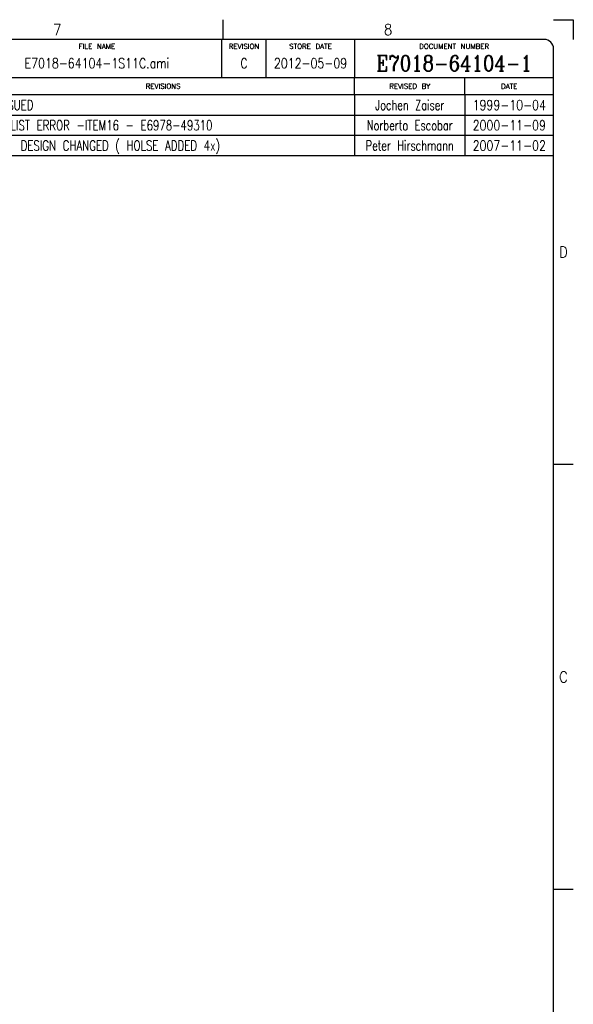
# Model space of a CAD drawing. Header units: inches. Extents: x 0 to 882, y 0 to 559.
# Tile 21 of 21: x 686 to 864, y 243 to 559. Entities that reach past the tile are written whole.
import ezdxf

# ---------------------------------------------------------------- set-up
doc = ezdxf.new("R2010")
doc.units = ezdxf.units.IN
doc.layers.add('1', color=7, linetype='Continuous')
doc.styles.add('CONVERTER_11', font='txt.shx', dxfattribs={"width": 0.9})
doc.styles.add('CONVERTER_14', font='txt.shx', dxfattribs={"width": 1.035})
doc.styles.add('CONVERTER_15', font='txt.shx', dxfattribs={"width": 0.72})
doc.styles.add('CONVERTER_16', font='txt.shx', dxfattribs={"width": 0.81})
doc.styles.add('CONVERTER_17', font='txt.shx', dxfattribs={"width": 0.749})
doc.styles.add('CONVERTER_18', font='complex.shx', dxfattribs={"width": 0.855})

# ---------------------------------------------------------------- blocks, each defined once
blk = doc.blocks.new('Revision_Block', base_point=(660.16, 540.21))
at = {"color": 4, "linetype": 'Continuous'}
for p, q in [((660.16, 534.66), (660.16, 540.21)), ((670.21, 534.66), (670.21, 540.21)), ((793.27, 534.66), (793.27, 540.21)), ((828.77, 534.66), (828.77, 540.21)), ((857.25, 534.66), (660.16, 534.66)), ((660.16, 534.66), (660.16, 528.16)), ((670.21, 534.66), (670.21, 528.16)), ((793.27, 534.66), (793.27, 528.16)), ((828.77, 534.66), (828.77, 528.16)), ((660.16, 528.16), (857.25, 528.16)), ((660.16, 528.16), (660.16, 521.66)), ((670.21, 528.16), (670.21, 521.66)), ((793.27, 528.16), (793.27, 521.66)), ((828.77, 528.16), (828.77, 521.66)), ((660.16, 521.66), (857.25, 521.66)), ((660.16, 521.66), (660.16, 515.16)), ((670.21, 521.66), (670.21, 515.16)), ((793.27, 521.66), (793.27, 515.16)), ((828.77, 521.66), (828.77, 515.16)), ((660.16, 515.16), (857.25, 515.16))]:
    blk.add_line(p, q, dxfattribs=at)
at = {"color": 4, "char_height": 1.6, "attachment_point": 5, "line_spacing_factor": 1.12545, "style": 'CONVERTER_14'}
for s, insert in [('SYM', (665.19, 537.43)), ('REVISIONS', (731.74, 537.43)), ('REVISED BY', (811.02, 537.43)), ('DATE', (843.01, 537.43))]:
    blk.add_mtext(s, dxfattribs=dict(at, insert=insert))
at = {"color": 3, "char_height": 3.2, "line_spacing_factor": 1.020408}
for s, insert, attachment_point, style in [('A', (665.19, 532.98), 2, 'CONVERTER_16'), ('AS ISSUED', (672.71, 532.98), 1, 'CONVERTER_17'), ('Jochen Zaiser', (811.02, 532.98), 2, 'CONVERTER_15'), ('1999-10-04', (843.01, 532.98), 2, 'CONVERTER_16'), ('B', (665.19, 526.48), 2, 'CONVERTER_16'), ('PART LIST ERROR -ITEM16 - E6978-49310', (672.71, 526.48), 1, 'CONVERTER_17'), ('Norberto Escobar', (811.02, 526.48), 2, 'CONVERTER_15'), ('2000-11-09', (843.01, 526.48), 2, 'CONVERTER_16'), ('C', (665.19, 519.98), 2, 'CONVERTER_16'), ('ITEM 1 DESIGN CHANGED ( HOLSE ADDED 4x)', (672.71, 519.98), 1, 'CONVERTER_17'), ('Peter Hirschmann', (811.02, 519.98), 2, 'CONVERTER_15'), ('2007-11-02', (843.01, 519.98), 2, 'CONVERTER_16')]:
    blk.add_mtext(s, dxfattribs=dict(at, insert=insert, attachment_point=attachment_point, style=style))
blk = doc.blocks.new('Drawing_Grid_Zones', base_point=(6.35, 6.35))
at = {"layer": '1', "color": 4, "linetype": 'Continuous'}
for p, q in [((750.8875, 558.8), (750.8875, 552.45)), ((857.25, 558.8), (863.6, 558.8)), ((863.6, 558.8), (863.6, 552.45)), ((863.6, 415.925), (857.25, 415.925)), ((863.6, 279.4), (857.25, 279.4))]:
    blk.add_line(p, q, dxfattribs=at)
at = {"layer": '1', "color": 4, "char_height": 3.5, "attachment_point": 5, "line_spacing_factor": 1.080432, "style": 'CONVERTER_11'}
for s, insert in [('7', (697.70625, 555.625)), ('8', (804.06875, 555.625)), ('D', (860.425, 484.1875)), ('C', (860.425, 347.6625))]:
    blk.add_mtext(s, dxfattribs=dict(at, insert=insert))
blk = doc.blocks.new('D_Size_Verigy_Frame', base_point=(6.35, 6.35))
at = {"color": 7, "linetype": 'Continuous'}
for p, q in [((793.35, 540.21), (793.35, 552.45)), ((660.16, 540.21), (857.25, 540.21))]:
    blk.add_line(p, q, dxfattribs=at)
at = {"layer": '1', "color": 7, "linetype": 'Continuous'}
for p, q in [((854.25, 552.45), (9.35, 552.45)), ((857.25, 9.35), (857.25, 549.45))]:
    blk.add_line(p, q, dxfattribs=at)
at = {"layer": '1', "color": 4, "linetype": 'Continuous'}
for p, q in [((750.6, 540.21), (750.6, 552.45)), ((764.88, 540.21), (764.88, 552.45))]:
    blk.add_line(p, q, dxfattribs=at)
at = {"layer": '1', "color": 7, "linetype": 'Continuous'}
blk.add_arc((854.25, 549.45), 3, 0, 90, dxfattribs=at)
at = {"layer": '1'}
for name, p in [('Drawing_Grid_Zones', (6.35, 6.35)), ('Revision_Block', (660.16, 540.21))]:
    blk.add_blockref(name, p, dxfattribs=at)
at = {"color": 4}
for s, insert, char_height, attachment_point, line_spacing_factor, style in [('FILE NAME', (710.47, 551.04), 1.6, 2, 1.12545, 'CONVERTER_14'), ('REVISION', (757.74, 551.04), 1.6, 2, 1.12545, 'CONVERTER_14'), ('STORE DATE', (779.12, 551.04), 1.6, 2, 1.12545, 'CONVERTER_14'), ('DOCUMENT NUMBER', (825.3, 551.04), 1.6, 2, 1.12545, 'CONVERTER_14'), ('E7018-64104-1S11C.ami', (710.47, 544.81), 3.2, 5, 1.020408, 'CONVERTER_16'), ('2012-05-09', (779.12, 544.81), 3.2, 5, 1.020408, 'CONVERTER_16')]:
    blk.add_mtext(s, dxfattribs=dict(at, insert=insert, char_height=char_height, attachment_point=attachment_point, line_spacing_factor=line_spacing_factor, style=style))
at = {"color": 3, "insert": (825.3, 544.81), "char_height": 5, "attachment_point": 5, "line_spacing_factor": 1.020408, "style": 'CONVERTER_18'}
blk.add_mtext('E7018-64104-1', dxfattribs=at)
at = {"layer": '1', "color": 4, "insert": (757.74, 544.81), "char_height": 3.2, "attachment_point": 5, "line_spacing_factor": 1.020408, "style": 'CONVERTER_16'}
blk.add_mtext('C', dxfattribs=at)
blk = doc.blocks.new('1')
blk.add_blockref('D_Size_Verigy_Frame', (6.35, 6.35))

msp = doc.modelspace()

# ---------------------------------------------------------------- block references
at = {"layer": '1'}
msp.add_blockref('1', (0, 0), dxfattribs=at)

doc.saveas('drawing.dxf')
